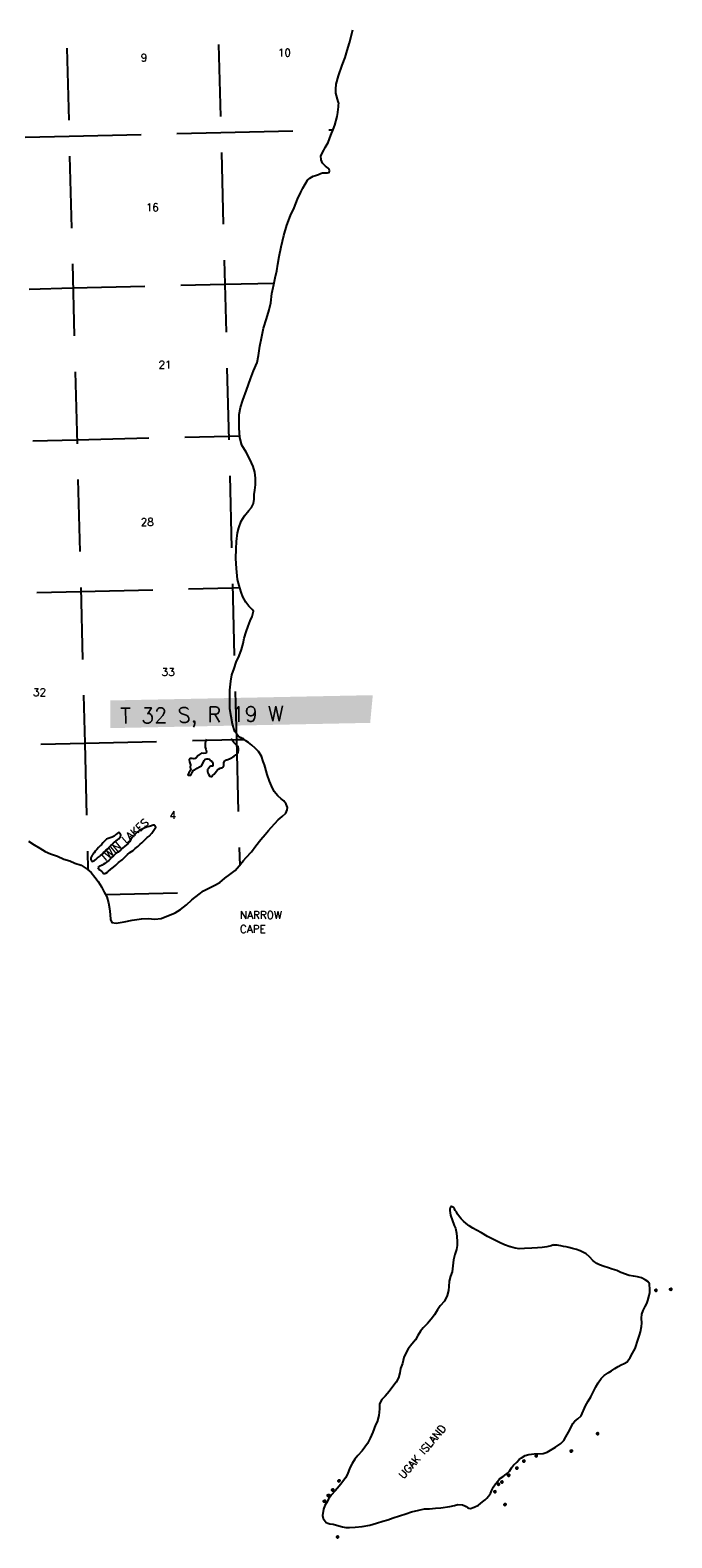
# Model space of a CAD drawing. Header units: feet. Extents: x 18803 to 104580, y -6601 to 116448.
# Tile 19 of 102: x 60967 to 83269, y -6601 to 45816. Entities that reach past the tile are written whole.
import ezdxf

# ---------------------------------------------------------------- set-up
doc = ezdxf.new("R2010")
doc.units = ezdxf.units.FT
doc.header["$LTSCALE"] = 100
doc.header["$MEASUREMENT"] = 0
doc.linetypes.add('DASHED', pattern=[0.75, 0.5, -0.25])
for name, color, linetype in [('ELRGOV-SECTION', 253, 'DASHED'), ('ET-SEC NUMBS', 253, 'Continuous'), ('ET-TWNSHIP-RANGE', 1, 'Continuous'), ('ITTW', 253, 'Continuous'), ('SL-VICINITY MAP', 2, 'Continuous')]:
    doc.layers.add(name, color=color, linetype=linetype)
doc.styles.add('L2640', font='simplex.shx', dxfattribs={"height": 264})
doc.styles.add('L5280', font='simplex.shx', dxfattribs={"height": 528})

msp = doc.modelspace()

# ---------------------------------------------------------------- linework, layer by layer
at = {"layer": 'ELRGOV-SECTION', "ltscale": 50}
for p, q in [((62050, 52682), (62864, 21024)), ((67326, 52811), (68138, 21153)), ((62864, 21024), (62976, 16619)), ((68138, 21153), (68250, 16777))]:
    msp.add_line(p, q, dxfattribs=at)
for points in [[(51891, 41882), (57045, 42003), (62321, 42129), (67597, 42258), (71490, 42354)], [(52014, 36605), (57180, 36727), (62456, 36853), (67732, 36982), (69444, 37024)], [(52137, 31329), (57316, 31450), (62592, 31576), (67868, 31705), (68249, 31715)], [(52260, 26052), (57451, 26174), (62727, 26300), (68003, 26429), (68249, 26435)], [(52370, 20776), (57586, 20898), (62864, 21024), (68138, 21153), (68399, 21159)], [(63592, 15762), (66927, 15844)]]:
    msp.add_lwpolyline(points, dxfattribs=at)
at = {"layer": 'ET-TWNSHIP-RANGE', "color": 155}
msp.add_solid([(63748, 21550), (63748, 22512), (72785, 21733), (72876, 22696)], dxfattribs=at)
at = {"layer": 'SL-VICINITY MAP'}
for points in [[(60904, 17619), (61109, 17497), (61308, 17378), (61487, 17256), (61679, 17177), (61920, 17095), (62134, 17000), (62343, 16934), (62525, 16858), (62739, 16786), (62949, 16641), (63085, 16531), (63212, 16369), (63333, 16214), (63444, 16038), (63545, 15849), (63635, 15683), (63688, 15477), (63726, 15281), (63753, 15074), (63764, 14901), (63809, 14796), (63953, 14769), (64237, 14819), (64516, 14869), (64832, 14916), (65070, 14930), (65303, 14903), (65520, 14926), (66005, 15130), (66187, 15244), (66399, 15412), (66590, 15582), (66838, 15779), (66988, 15889), (67150, 15974), (67358, 16078), (67562, 16186), (67732, 16330), (67903, 16460), (68089, 16604), (68237, 16761), (68385, 16950), (68478, 17053), (68657, 17246), (68809, 17461), (68988, 17677), (69136, 17847), (69254, 17989), (69346, 18092), (69469, 18232), (69592, 18362), (69726, 18479), (69850, 18598), (69904, 18704), (69907, 18796), (69862, 18907), (69779, 19021), (69692, 19092), (69578, 19198), (69451, 19351), (69356, 19543), (69287, 19706), (69207, 19938), (69140, 20193), (69112, 20274), (69071, 20392), (69007, 20571), (68902, 20734), (68793, 20850), (68673, 20960), (68559, 21050), (68462, 21111), (68381, 21173), (68352, 21191), (68306, 21221), (68290, 21207), (68220, 21242), (68082, 21434), (67995, 21689), (67911, 22219), (67902, 22501), (67902, 22865), (67940, 23184), (67976, 23398), (68059, 23629), (68127, 23843), (68226, 24068), (68309, 24289), (68372, 24496), (68403, 24677), (68471, 24901), (68544, 25099), (68613, 25277), (68683, 25426), (68735, 25614), (68686, 25669), (68572, 25789), (68467, 25925), (68355, 26110), (68297, 26274), (68227, 26509), (68179, 26721), (68135, 27095), (68120, 27449), (68125, 27780), (68144, 28043), (68172, 28342), (68215, 28517), (68303, 28748), (68419, 28927), (68567, 29116), (68659, 29225), (68734, 29361), (68751, 29509), (68757, 29673), (68774, 29827), (68795, 30008), (68804, 30241), (68781, 30451), (68723, 30647), (68598, 30901), (68475, 31139), (68325, 31389), (68253, 31657), (68228, 31988), (68236, 32212), (68229, 32451), (68275, 32695), (68363, 32952), (68490, 33305), (68621, 33690), (68734, 33974), (68853, 34258), (68909, 34508), (68952, 34827), (69002, 35107), (69082, 35453), (69178, 35782), (69274, 36092), (69331, 36339), (69369, 36664), (69433, 36977), (69485, 37201), (69541, 37451), (69571, 37681), (69616, 37951), (69690, 38283), (69779, 38672), (69890, 39041), (70018, 39377), (70142, 39635), (70255, 39942), (70369, 40183), (70450, 40322), (70520, 40464), (70606, 40597), (70693, 40673), (70808, 40741), (70887, 40762), (70986, 40802), (71059, 40836), (71132, 40857), (71228, 40858), (71307, 40856), (71354, 40873), (71369, 40923), (71356, 40978), (71323, 41017), (71231, 41088), (71128, 41192), (71077, 41306), (71067, 41450), (71170, 41642), (71223, 41741), (71323, 41910), (71416, 42167), (71495, 42365), (71554, 42517), (71640, 42820), (71662, 42955), (71670, 43066), (71683, 43139), (71686, 43214), (71695, 43277), (71689, 43296), (71676, 43340), (71591, 43623), (71596, 43761), (71606, 43935), (71680, 44225), (71811, 44598), (71917, 44871), (71985, 45109), (72070, 45379), (72180, 45833)], [(67092, 21161), (67063, 21099), (67044, 21020), (67046, 20893), (67073, 20819), (67100, 20729), (67080, 20676), (66997, 20665), (66925, 20674), (66852, 20636), (66801, 20593), (66735, 20518), (66699, 20496), (66653, 20485), (66595, 20489), (66559, 20494), (66528, 20494), (66492, 20451), (66504, 20382), (66536, 20277), (66533, 20192), (66550, 20097), (66509, 20028), (66479, 19996), (66449, 19927), (66464, 19911), (66547, 19912), (66593, 20003), (66648, 20083), (66690, 20105), (66772, 20159), (66849, 20202), (66926, 20240), (66992, 20363), (67017, 20421), (67052, 20475), (67109, 20486), (67145, 20481), (67198, 20466), (67240, 20425), (67266, 20409), (67297, 20383), (67319, 20336), (67319, 20304), (67315, 20251), (67300, 20224), (67248, 20229), (67222, 20218), (67161, 20143), (67136, 20106), (67132, 20042), (67137, 20000), (67164, 19947), (67196, 19895), (67202, 19879), (67248, 19869), (67285, 19870), (67310, 19902), (67361, 19950), (67397, 19998), (67448, 20052), (67484, 20095), (67509, 20127), (67566, 20159), (67607, 20165), (67643, 20171), (67674, 20198), (67694, 20241), (67698, 20294), (67697, 20347), (67717, 20405), (67795, 20443), (67805, 20443), (67893, 20482), (67985, 20531), (68006, 20547), (68057, 20579), (68114, 20617), (68144, 20639), (68180, 20681), (68195, 20703), (68200, 20729), (68209, 20788), (68209, 20830), (68192, 20909), (68134, 20956), (68050, 21045), (67986, 21128), (67953, 21181)], [(82700, 2025), (82676, 2011), (82676, 1998), (82688, 1985), (82698, 1979), (82718, 1976), (82735, 1979), (82748, 1990), (82750, 1999), (82752, 2022), (82738, 2029), (82717, 2032), (82700, 2025)], [(83218, 2062), (83194, 2045), (83194, 2032), (83205, 2019), (83216, 2016), (83236, 2010), (83252, 2017), (83265, 2027), (83268, 2036), (83269, 2059), (83255, 2066), (83234, 2069), (83218, 2062)], [(80674, -2959), (80650, -2976), (80650, -2989), (80662, -3002), (80673, -3005), (80692, -3011), (80709, -3005), (80721, -2995), (80725, -2985), (80726, -2962), (80712, -2955), (80690, -2952), (80674, -2959)], [(79761, -3563), (79737, -3580), (79737, -3593), (79749, -3606), (79759, -3609), (79779, -3615), (79795, -3608), (79808, -3598), (79812, -3589), (79813, -3566), (79798, -3559), (79777, -3556), (79761, -3563)], [(77869, -4158), (77844, -4172), (77844, -4188), (77856, -4198), (77867, -4204), (77886, -4207), (77903, -4204), (77916, -4194), (77919, -4184), (77920, -4161), (77906, -4154), (77885, -4151), (77869, -4158)], [(78110, -3912), (78086, -3929), (78086, -3942), (78098, -3955), (78108, -3958), (78128, -3964), (78144, -3957), (78157, -3947), (78160, -3937), (78162, -3914), (78147, -3908), (78126, -3905), (78110, -3912)], [(78538, -3732), (78514, -3745), (78514, -3758), (78526, -3771), (78537, -3778), (78556, -3781), (78573, -3777), (78586, -3767), (78589, -3754), (78590, -3731), (78576, -3728), (78554, -3725), (78538, -3732)], [(71685, -4599), (71661, -4616), (71661, -4629), (71673, -4639), (71683, -4645), (71703, -4648), (71720, -4645), (71732, -4634), (71736, -4625), (71737, -4602), (71723, -4595), (71701, -4592), (71685, -4599)], [(77229, -4715), (77205, -4732), (77205, -4745), (77217, -4758), (77227, -4761), (77247, -4768), (77264, -4761), (77276, -4751), (77279, -4741), (77281, -4718), (77266, -4715), (77245, -4709), (77229, -4715)], [(77348, -4638), (77324, -4655), (77324, -4668), (77336, -4681), (77346, -4684), (77366, -4690), (77383, -4684), (77396, -4674), (77399, -4664), (77400, -4641), (77386, -4634), (77365, -4631), (77348, -4638)], [(77585, -4405), (77561, -4419), (77561, -4432), (77572, -4445), (77583, -4451), (77603, -4454), (77619, -4451), (77632, -4440), (77635, -4427), (77637, -4408), (77623, -4401), (77601, -4398), (77585, -4405)], [(71319, -5106), (71295, -5123), (71295, -5136), (71307, -5149), (71318, -5152), (71337, -5159), (71353, -5152), (71367, -5142), (71370, -5132), (71371, -5109), (71357, -5106), (71335, -5100), (71319, -5106)], [(71467, -4917), (71443, -4934), (71443, -4947), (71455, -4960), (71465, -4963), (71485, -4969), (71501, -4963), (71514, -4953), (71518, -4943), (71519, -4920), (71505, -4913), (71483, -4910), (71467, -4917)], [(77105, -4973), (77081, -4990), (77080, -5003), (77092, -5016), (77103, -5019), (77122, -5025), (77139, -5019), (77152, -5009), (77155, -4999), (77156, -4976), (77142, -4973), (77121, -4966), (77105, -4973)], [(71177, -5309), (71153, -5322), (71153, -5335), (71165, -5348), (71175, -5351), (71195, -5358), (71211, -5354), (71224, -5344), (71227, -5331), (71229, -5308), (71215, -5305), (71193, -5302), (71177, -5309)], [(77457, -5424), (77433, -5441), (77432, -5454), (77444, -5467), (77455, -5470), (77474, -5476), (77491, -5470), (77504, -5460), (77507, -5450), (77508, -5427), (77494, -5424), (77473, -5417), (77457, -5424)], [(71638, -6549), (71614, -6566), (71613, -6579), (71625, -6592), (71636, -6595), (71655, -6601), (71672, -6594), (71685, -6584), (71688, -6574), (71689, -6551), (71675, -6548), (71654, -6542), (71638, -6549)]]:
    msp.add_lwpolyline(points, dxfattribs=at)
for points in [[(64047, 17929), (63985, 17875), (63944, 17848), (63883, 17795), (63816, 17757), (63743, 17734), (63676, 17718), (63615, 17685), (63563, 17631), (63497, 17567), (63446, 17497), (63416, 17470), (63339, 17401), (63283, 17326), (63232, 17267), (63196, 17213), (63140, 17160), (63120, 17128), (63095, 17090), (63080, 17042), (63080, 17032), (63081, 16979), (63102, 16932), (63113, 16921), (63129, 16911), (63149, 16922), (63201, 16949), (63247, 16981), (63308, 17040), (63380, 17089), (63416, 17127), (63467, 17164), (63513, 17223), (63559, 17261), (63610, 17314), (63666, 17358), (63697, 17395), (63774, 17465), (63815, 17503), (63855, 17551), (63901, 17594), (63942, 17621), (64019, 17675), (64050, 17696), (64086, 17745), (64106, 17787), (64116, 17830), (64115, 17840), (64094, 17888)], [(63324, 16707), (63382, 16629), (63424, 16592), (63456, 16561), (63477, 16540), (63514, 16498), (63524, 16493), (63566, 16494), (63602, 16510), (63653, 16548), (63684, 16570), (63776, 16645), (63858, 16720), (63945, 16790), (64037, 16876), (64160, 16973), (64262, 17065), (64354, 17151), (64436, 17226), (64549, 17296), (64621, 17371), (64708, 17436), (64795, 17511), (64846, 17565), (64953, 17662), (65030, 17742), (65102, 17796), (65194, 17903), (65244, 17967), (65285, 18037), (65330, 18106), (65314, 18154), (65283, 18174), (65241, 18174), (65148, 18146), (65014, 18102), (64901, 18058), (64803, 18009), (64700, 17949), (64613, 17869), (64516, 17751), (64471, 17676), (64420, 17601), (64359, 17532), (64303, 17478), (64262, 17445), (64175, 17375), (64113, 17322), (64031, 17236), (63949, 17187), (63862, 17112), (63796, 17053), (63755, 17004), (63699, 16951), (63617, 16891), (63560, 16848), (63509, 16805), (63468, 16783), (63365, 16745)], [(79161, 3581), (79073, 3547), (78925, 3519), (78762, 3497), (78603, 3481), (78408, 3465), (78149, 3458), (77959, 3449), (77826, 3467), (77664, 3514), (77645, 3520), (77458, 3583), (77281, 3666), (77071, 3767), (76862, 3876), (76657, 3998), (76484, 4100), (76350, 4170), (76231, 4247), (76123, 4328), (76031, 4409), (75949, 4493), (75899, 4551), (75823, 4648), (75783, 4733), (75744, 4778), (75716, 4837), (75678, 4889), (75635, 4911), (75602, 4918), (75592, 4917), (75587, 4911), (75582, 4894), (75567, 4868), (75552, 4831), (75549, 4782), (75580, 4615), (75701, 4263), (75747, 4165), (75789, 3995), (75813, 3726), (75807, 3565), (75785, 3427), (75732, 3253), (75684, 3065), (75633, 2651), (75580, 2496), (75532, 2324), (75516, 2134), (75505, 1999), (75457, 1828), (75367, 1630), (75219, 1463), (75123, 1321), (75016, 1149), (74910, 1003), (74777, 847), (74623, 697), (74531, 584), (74445, 438), (74360, 283), (74237, 127), (74105, -33), (74019, -182), (73955, -333), (73913, -534), (73840, -719), (73812, -860), (73764, -1038), (73684, -1194), (73542, -1383), (73440, -1509), (73307, -1675), (73194, -1795), (73114, -1947), (73108, -2118), (73089, -2344), (73027, -2568), (72966, -2671), (72874, -2928), (72790, -3136), (72695, -3321), (72501, -3573), (72358, -3736), (72251, -3862), (72155, -4018), (72079, -4170), (72002, -4388), (71926, -4517), (71804, -4686), (71712, -4805), (71569, -4968), (71446, -5108), (71339, -5251), (71264, -5386), (71214, -5482), (71165, -5601), (71129, -5824), (71153, -5923), (71253, -6069), (71317, -6094), (71387, -6119), (71498, -6131), (71616, -6159), (71818, -6218), (71935, -6239), (72067, -6237), (72258, -6235), (72506, -6202), (72774, -6158), (73000, -6093), (73225, -6024), (73398, -5972), (73587, -5900), (74022, -5763), (74226, -5697), (74479, -5638), (74678, -5596), (74842, -5590), (75053, -5564), (75238, -5558), (75549, -5508), (75712, -5476), (75827, -5444), (75991, -5452), (76072, -5487), (76120, -5506), (76164, -5541), (76217, -5567), (76276, -5582), (76402, -5531), (76548, -5467), (76693, -5353), (76780, -5276), (76837, -5220), (76893, -5157), (76964, -5054), (77008, -4942), (77073, -4823), (77144, -4723), (77216, -4634), (77277, -4551), (77402, -4473), (77516, -4390), (77623, -4283), (77699, -4167), (77771, -4078), (77879, -3971), (77966, -3881), (78049, -3814), (78168, -3740), (78299, -3699), (78479, -3680), (78796, -3666), (78932, -3618), (79223, -3446), (79410, -3319), (79512, -3216), (79588, -3086), (79719, -2848), (79823, -2630), (79900, -2547), (80004, -2467), (80117, -2360), (80271, -2013), (80356, -1851), (80451, -1696), (80632, -1352), (80707, -1206), (80813, -1064), (80921, -954), (81061, -867), (81176, -790), (81284, -712), (81399, -639), (81503, -588), (81613, -544), (81712, -483), (81818, -331), (81904, -175), (81994, -13), (82096, 303), (82149, 445), (82183, 557), (82215, 751), (82232, 866), (82217, 1037), (82223, 1175), (82272, 1307), (82337, 1439), (82397, 1551), (82436, 1654), (82484, 1822), (82502, 1933), (82510, 2025), (82493, 2232), (82438, 2310), (82346, 2374), (82217, 2435), (82078, 2475), (81940, 2496), (81791, 2524), (81492, 2628), (81358, 2698), (81192, 2741), (81064, 2785), (80914, 2832), (80759, 2886), (80657, 2937), (80532, 3034), (80406, 3173), (80293, 3270), (80174, 3330), (80078, 3381), (79955, 3419), (79816, 3460), (79694, 3491), (79602, 3516), (79507, 3531), (79411, 3549), (79347, 3568), (79283, 3576), (79209, 3572), (79167, 3578)]]:
    msp.add_lwpolyline(points, close=True, dxfattribs=at)

# ---------------------------------------------------------------- texts
at = {"layer": 'ET-SEC NUMBS', "style": 'L2640'}
for s, p in [('10', (69577, 44903)), ('9', (64810, 44727)), ('16', (64987, 39523)), ('21', (65428, 34054)), ('28', (64810, 28586)), ('33', (65537, 23366)), ('32', (61066, 22666)), ('4', (65810, 18395))]:
    msp.add_text(s, height=264, dxfattribs=at).set_placement(p)
at = {"layer": 'ET-TWNSHIP-RANGE', "style": 'L5280'}
msp.add_text('T 32 S, R 19 W', height=528, rotation=0.8326, dxfattribs=at).set_placement((64106, 21712))
at = {"layer": 'ITTW', "style": 'L2640'}
for s, rotation, p in [('TWIN LAKES', 40.7133, (63556, 16893)), ('UGAK ISLAND', 49.8978, (73954, -4570))]:
    msp.add_text(s, height=264, rotation=rotation, dxfattribs=at).set_placement(p)
for s, p in [('CAPE', (68261, 14434)), ('NARROW', (68261, 14920))]:
    msp.add_text(s, height=264, dxfattribs=at).set_placement(p)

doc.saveas('drawing.dxf')
